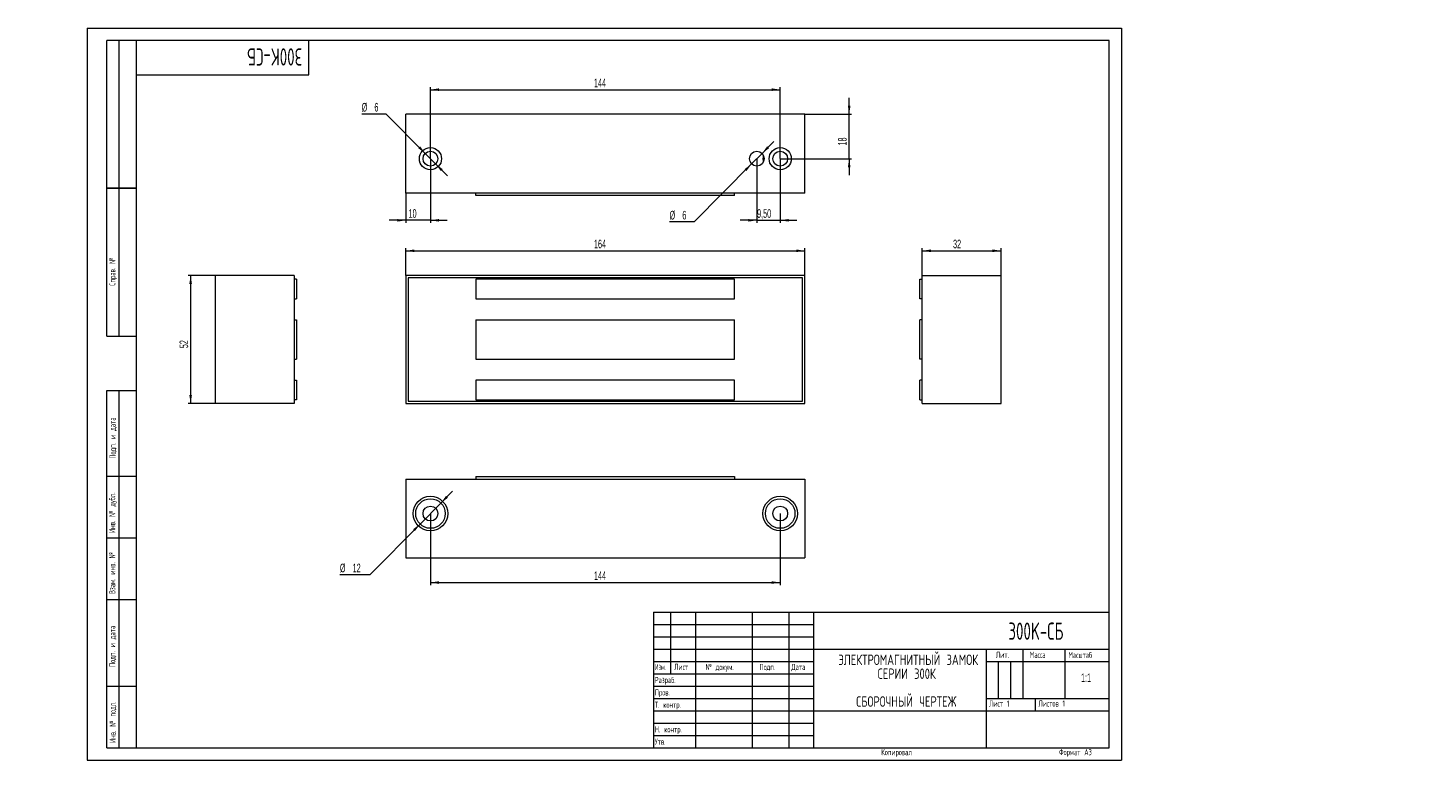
# Model space of a CAD drawing. Header units: millimetres. Extents: x -24 to 544, y -3 to 297.
import ezdxf

# ---------------------------------------------------------------- set-up
doc = ezdxf.new("R2010")
doc.units = ezdxf.units.MM
doc.layers.add('ОСЕВЫЕ', color=7, linetype='Continuous')
doc.styles.add('SLDTEXTSTYLE0', font='TXT', dxfattribs={"width": 0.605})
doc.styles.add('SLDTEXTSTYLE1', font='TXT', dxfattribs={"width": 0.605, "bigfont": 'bigfont'})
doc.styles.add('SLDTEXTSTYLE2', font='TXT', dxfattribs={"width": 0.55152, "bigfont": 'bigfont'})
doc.styles.add('SLDTEXTSTYLE3', font='TXT', dxfattribs={"width": 0.7, "bigfont": 'bigfont'})
doc.dimstyles.new('SLDDIMSTYLE0', dxfattribs={"dimtxt": 3.5, "dimasz": 3.5, "dimexe": 0, "dimexo": 0.0625, "dimgap": 0.875, "dimtad": 2, "dimrnd": 1e-09, "dimzin": 12, "dimdsep": 46, "dimtxsty": 'SLDTEXTSTYLE0', "dimsah": 1, "dimcen": 0.09, "dimadec": 0, "dimazin": 3, "dimtfac": 1, "dimtdec": 3, "dimtofl": 0, "dimtmove": 0, "dimatfit": 3, "dimfxl": 0, "dimfrac": 2, "dimtolj": 1, "dimtzin": 12, "dimarcsym": 0})
doc.dimstyles.new('SLDDIMSTYLE1', dxfattribs={"dimtxt": 3.5, "dimasz": 3.5, "dimexe": 0, "dimexo": 0.0625, "dimgap": 0.875, "dimtad": 0, "dimtih": 1, "dimtoh": 1, "dimrnd": 1e-09, "dimzin": 12, "dimdsep": 46, "dimtxsty": 'SLDTEXTSTYLE0', "dimsah": 1, "dimcen": 0, "dimadec": 0, "dimazin": 3, "dimtfac": 1, "dimtdec": 3, "dimtmove": 0, "dimatfit": 3, "dimfxl": 0, "dimfrac": 2, "dimtolj": 1, "dimtzin": 12, "dimarcsym": 0})
doc.dimstyles.new('SLDDIMSTYLE2', dxfattribs={"dimtxt": 3.5, "dimasz": 3.5, "dimexe": 0, "dimexo": 0.0625, "dimgap": 0.875, "dimtad": 2, "dimrnd": 1e-09, "dimzin": 12, "dimdsep": 46, "dimtxsty": 'SLDTEXTSTYLE0', "dimsah": 1, "dimcen": 0.09, "dimadec": 0, "dimazin": 3, "dimtfac": 1, "dimtdec": 3, "dimtmove": 0, "dimatfit": 0, "dimfxl": 0, "dimfrac": 2, "dimtolj": 1, "dimtzin": 12, "dimarcsym": 0})

# ---------------------------------------------------------------- blocks, each defined once
blk = doc.blocks.new('SW_NOTE_0')
at = {"color": 0, "linetype": 'Continuous', "lineweight": 0, "attachment_point": 2, "style": 'SLDTEXTSTYLE3'}
for s, insert, char_height in [('\\M+1845E\\M+1844C\\M+18445\\M+1844B\\M+18453\\M+18451\\M+1844F\\M+1844D\\M+18440\\M+18443\\M+1844E\\M+18449\\M+18453\\M+1844E\\M+1845C\\M+1844A \\M+18448\\M+18440\\M+1844D\\M+1844F\\M+1844B', (29.57, 5.46), 4.23333), ('\\M+18452\\M+18445\\M+18451\\M+18449\\M+18449 300\\M+1844B', (28.97, -0.19), 4.2333), ('\\M+18452\\M+18441\\M+1844F\\M+18451\\M+1844F\\M+18458\\M+1844E\\M+1845C\\M+1844A \\M+18458\\M+18445\\M+18451\\M+18453\\M+18445\\M+18447', (28.83, -11.48), 4.23333)]:
    blk.add_mtext(s, dxfattribs=dict(at, insert=insert, char_height=char_height))
blk = doc.blocks.new('_D')
at = {"color": 7, "linetype": 'Continuous', "lineweight": 0}
for p, q in [((129.44, 196.63), (129.44, 207.62)), ((129.44, 206.62), (291.44, 206.62)), ((291.44, 196.63), (291.44, 207.62))]:
    blk.add_line(p, q, dxfattribs=at)
for points in [[(129.44, 206.62), (132.94, 206.08), (132.94, 207.16)], [(291.44, 206.62), (287.94, 207.16), (287.94, 206.08)]]:
    blk.add_solid(points, dxfattribs=at)
at = {"color": 7, "linetype": 'Continuous', "lineweight": 0, "insert": (205.84, 211.13, -104.52), "char_height": 3.5, "attachment_point": 1, "style": 'SLDTEXTSTYLE0'}
blk.add_mtext('164', dxfattribs=at)
blk = doc.blocks.new('_D_1')
at = {"color": 7, "linetype": 'Continuous', "lineweight": 0}
for p, q in [((139.44, 244), (139.44, 272.99)), ((281.44, 244), (281.44, 272.99)), ((139.44, 271.99), (281.44, 271.99))]:
    blk.add_line(p, q, dxfattribs=at)
for points in [[(139.44, 271.99), (142.94, 271.45), (142.94, 272.53)], [(281.44, 271.99), (277.94, 272.53), (277.94, 271.45)]]:
    blk.add_solid(points, dxfattribs=at)
at = {"color": 7, "linetype": 'Continuous', "lineweight": 0, "insert": (205.84, 276.5, -88.08), "char_height": 3.5, "attachment_point": 1, "style": 'SLDTEXTSTYLE0'}
blk.add_mtext('144', dxfattribs=at)
blk = doc.blocks.new('_D_2')
at = {"color": 7, "linetype": 'Continuous', "lineweight": 0}
for p, q in [((121.51, 262.1), (111.51, 262.1)), ((137.33, 246.12), (121.51, 262.1)), ((141.55, 241.86), (137.33, 246.12)), ((141.55, 241.86), (146.29, 237.07))]:
    blk.add_line(p, q, dxfattribs=at)
for points in [[(137.33, 246.12), (135.25, 248.99), (134.48, 248.23)], [(141.55, 241.86), (143.63, 238.99), (144.39, 239.75)]]:
    blk.add_solid(points, dxfattribs=at)
at = {"color": 7, "linetype": 'Continuous', "lineweight": 0, "char_height": 3.5, "attachment_point": 1, "style": 'SLDTEXTSTYLE0'}
for s, insert in [('%%c', (111.51, 266.61, -88.08)), ('6', (116.68, 266.61, -88.08))]:
    blk.add_mtext(s, dxfattribs=dict(at, insert=insert))
blk = doc.blocks.new('_D_3')
at = {"color": 7, "linetype": 'Continuous', "lineweight": 0}
for p, q in [((309.44, 261.99), (309.44, 268.72)), ((291.45, 261.99), (310.44, 261.99)), ((309.44, 243.99), (309.44, 261.99)), ((281.45, 243.99), (310.44, 243.99)), ((309.44, 243.99), (309.44, 237.26))]:
    blk.add_line(p, q, dxfattribs=at)
for points in [[(309.44, 261.99), (309.98, 265.49), (308.9, 265.49)], [(309.44, 243.99), (308.9, 240.49), (309.98, 240.49)]]:
    blk.add_solid(points, dxfattribs=at)
at = {"color": 7, "linetype": 'Continuous', "lineweight": 0, "insert": (304.93, 249.34, -88.08), "char_height": 3.5, "attachment_point": 1, "rotation": 90, "style": 'SLDTEXTSTYLE0'}
blk.add_mtext('18', dxfattribs=at)
blk = doc.blocks.new('_D_4')
at = {"color": 7, "linetype": 'Continuous', "lineweight": 0}
for p, q in [((271.94, 243.98), (271.94, 217.99)), ((281.44, 243.98), (281.44, 217.99)), ((271.94, 218.99), (265.21, 218.99)), ((271.94, 218.99), (281.44, 218.99)), ((281.44, 218.99), (288.17, 218.99))]:
    blk.add_line(p, q, dxfattribs=at)
for points in [[(271.94, 218.99), (268.44, 219.53), (268.44, 218.45)], [(281.44, 218.99), (284.94, 218.45), (284.94, 219.53)]]:
    blk.add_solid(points, dxfattribs=at)
at = {"color": 7, "linetype": 'Continuous', "lineweight": 0, "insert": (272.07, 223.5, -88.08), "char_height": 3.5, "attachment_point": 1, "style": 'SLDTEXTSTYLE0'}
blk.add_mtext('9,50', dxfattribs=at)
blk = doc.blocks.new('_D_5')
at = {"color": 7, "linetype": 'Continuous', "lineweight": 0}
for p, q in [((139.44, 243.98), (139.44, 217.99)), ((129.44, 229.98), (129.44, 217.99)), ((129.44, 218.99), (122.71, 218.99)), ((139.44, 218.99), (129.44, 218.99)), ((139.44, 218.99), (146.17, 218.99))]:
    blk.add_line(p, q, dxfattribs=at)
for points in [[(129.44, 218.99), (125.94, 219.53), (125.94, 218.45)], [(139.44, 218.99), (142.94, 218.45), (142.94, 219.53)]]:
    blk.add_solid(points, dxfattribs=at)
at = {"color": 7, "linetype": 'Continuous', "lineweight": 0, "insert": (130.54, 223.5, -88.08), "char_height": 3.5, "attachment_point": 1, "style": 'SLDTEXTSTYLE0'}
blk.add_mtext('10', dxfattribs=at)
blk = doc.blocks.new('_D_6')
at = {"color": 7, "linetype": 'Continuous', "lineweight": 0}
for p, q in [((274.05, 246.12), (278.79, 250.9)), ((274.05, 246.12), (269.83, 241.86)), ((269.83, 241.86), (246.52, 218.31)), ((246.52, 218.31), (236.53, 218.31))]:
    blk.add_line(p, q, dxfattribs=at)
for points in [[(274.05, 246.12), (276.89, 248.23), (276.13, 248.99)], [(269.83, 241.86), (266.98, 239.75), (267.75, 238.99)]]:
    blk.add_solid(points, dxfattribs=at)
at = {"color": 7, "linetype": 'Continuous', "lineweight": 0, "char_height": 3.5, "attachment_point": 1, "style": 'SLDTEXTSTYLE0'}
for s, insert in [('%%c', (236.53, 222.83, -88.08)), ('6', (241.7, 222.83, -88.08))]:
    blk.add_mtext(s, dxfattribs=dict(at, insert=insert))
blk = doc.blocks.new('_D_7')
at = {"color": 7, "linetype": 'Continuous', "lineweight": 0}
for p, q in [((139.44, 100.02), (139.44, 71.03)), ((281.44, 100.02), (281.44, 71.03)), ((139.44, 72.03), (281.44, 72.03))]:
    blk.add_line(p, q, dxfattribs=at)
for points in [[(139.44, 72.03), (142.94, 71.49), (142.94, 72.56)], [(281.44, 72.03), (277.94, 72.56), (277.94, 71.49)]]:
    blk.add_solid(points, dxfattribs=at)
at = {"color": 7, "linetype": 'Continuous', "lineweight": 0, "insert": (205.84, 76.54, 88.28), "char_height": 3.5, "attachment_point": 1, "style": 'SLDTEXTSTYLE0'}
blk.add_mtext('144', dxfattribs=at)
blk = doc.blocks.new('_D_8')
at = {"color": 7, "linetype": 'Continuous', "lineweight": 0}
for p, q in [((143.66, 104.29), (148.39, 109.07)), ((143.66, 104.29), (135.22, 95.76)), ((135.22, 95.76), (114.86, 75.19)), ((114.86, 75.19), (102.67, 75.19))]:
    blk.add_line(p, q, dxfattribs=at)
for points in [[(143.66, 104.29), (146.5, 106.4), (145.74, 107.16)], [(135.22, 95.76), (132.37, 93.65), (133.14, 92.9)]]:
    blk.add_solid(points, dxfattribs=at)
at = {"color": 7, "linetype": 'Continuous', "lineweight": 0, "char_height": 3.5, "attachment_point": 1, "style": 'SLDTEXTSTYLE0'}
for s, insert in [('%%c', (102.67, 79.7, 88.28)), ('12', (107.85, 79.7, 88.28))]:
    blk.add_mtext(s, dxfattribs=dict(at, insert=insert))
blk = doc.blocks.new('_D_9')
at = {"color": 7, "linetype": 'Continuous', "lineweight": 0}
for p, q in [((339.13, 196.63), (339.13, 207.62)), ((339.13, 206.62), (371.13, 206.62)), ((371.13, 196.63), (371.13, 207.62))]:
    blk.add_line(p, q, dxfattribs=at)
for points in [[(339.13, 206.62), (342.63, 206.08), (342.63, 207.16)], [(371.13, 206.62), (367.63, 207.16), (367.63, 206.08)]]:
    blk.add_solid(points, dxfattribs=at)
at = {"color": 7, "linetype": 'Continuous', "lineweight": 0, "insert": (351.62, 211.13, -88.19), "char_height": 3.5, "attachment_point": 1, "style": 'SLDTEXTSTYLE0'}
blk.add_mtext('32', dxfattribs=at)
blk = doc.blocks.new('_D_10')
at = {"color": 7, "linetype": 'Continuous', "lineweight": 0}
for p, q in [((52.05, 196.62), (41.06, 196.62)), ((42.06, 196.62), (42.06, 144.62)), ((52.05, 144.62), (41.06, 144.62))]:
    blk.add_line(p, q, dxfattribs=at)
for points in [[(42.06, 196.62), (41.52, 193.12), (42.6, 193.12)], [(42.06, 144.62), (42.6, 148.12), (41.52, 148.12)]]:
    blk.add_solid(points, dxfattribs=at)
at = {"color": 7, "linetype": 'Continuous', "lineweight": 0, "insert": (37.55, 167.11, 88.39), "char_height": 3.5, "attachment_point": 1, "rotation": 90, "style": 'SLDTEXTSTYLE0'}
blk.add_mtext('52', dxfattribs=at)

msp = doc.modelspace()

# ---------------------------------------------------------------- linework, layer by layer
at = {"color": 7, "linetype": 'Continuous', "lineweight": 15}
for p, q in [((8, 172), (8, 292)), ((20, 292), (8, 292)), ((8, 172), (8, 292)), ((13, 172), (13, 292)), ((13, 172), (13, 292)), ((20, 292), (20, 5)), ((415, 292), (20, 292)), ((20, 292), (20, 5)), ((90, 278), (90, 292)), ((415, 5), (415, 292)), ((20, 278), (90, 278)), ((129.439, 229.988), (129.439, 261.988)), ((291.439, 261.988), (129.439, 261.988)), ((291.439, 229.988), (291.439, 261.988)), ((8, 232), (20, 232)), ((20, 232), (8, 232)), ((291.439, 229.988), (129.439, 229.988)), ((157.91, 228.988), (157.91, 229.988)), ((262.91, 228.988), (157.91, 228.988)), ((262.91, 228.988), (262.91, 229.988)), ((84.061, 196.621), (52.061, 196.621)), ((52.061, 196.621), (52.061, 144.621)), ((84.061, 196.621), (84.061, 144.621)), ((85.061, 195.122), (84.061, 195.122)), ((85.061, 195.122), (85.061, 187.122)), ((129.439, 196.621), (129.439, 144.621)), ((291.439, 196.621), (129.439, 196.621)), ((130.439, 195.621), (130.439, 145.621)), ((290.439, 195.621), (130.439, 195.621)), ((262.91, 195.122), (157.91, 195.122)), ((157.91, 195.122), (157.91, 187.122)), ((262.91, 187.122), (262.91, 195.122)), ((290.439, 145.621), (290.439, 195.621)), ((291.439, 144.621), (291.439, 196.621)), ((338.127, 187.122), (338.127, 195.122)), ((338.127, 195.122), (339.127, 195.122)), ((339.127, 196.621), (371.127, 196.621)), ((339.127, 144.621), (339.127, 196.621)), ((371.127, 144.621), (371.127, 196.621)), ((84.061, 187.122), (85.061, 187.122)), ((157.91, 187.122), (262.91, 187.122)), ((339.127, 187.122), (338.127, 187.122)), ((84.061, 178.622), (85.061, 178.622)), ((85.061, 178.622), (85.061, 162.622)), ((157.91, 178.622), (262.91, 178.622)), ((157.91, 178.622), (157.91, 162.622)), ((262.91, 162.622), (262.91, 178.622)), ((338.127, 162.622), (338.127, 178.622)), ((339.127, 178.622), (338.127, 178.622)), ((8, 172), (20, 172)), ((84.061, 162.622), (85.061, 162.622)), ((157.91, 162.622), (262.91, 162.622)), ((339.127, 162.622), (338.127, 162.622)), ((84.061, 154.122), (85.061, 154.122)), ((85.061, 154.122), (85.061, 146.122)), ((157.91, 154.122), (157.91, 146.122)), ((262.91, 154.122), (157.91, 154.122)), ((262.91, 146.122), (262.91, 154.122)), ((338.127, 146.122), (338.127, 154.122)), ((339.127, 154.122), (338.127, 154.122)), ((8, 5), (8, 150)), ((8, 150), (20, 150)), ((13, 5), (13, 150)), ((84.061, 144.621), (52.061, 144.621)), ((85.061, 146.122), (84.061, 146.122)), ((129.439, 144.621), (291.439, 144.621)), ((130.439, 145.621), (290.439, 145.621)), ((157.91, 146.122), (262.91, 146.122)), ((338.127, 146.122), (339.127, 146.122)), ((339.127, 144.621), (371.127, 144.621)), ((20, 115), (8, 115)), ((129.439, 114.026), (129.439, 82.026)), ((129.439, 114.026), (291.439, 114.026)), ((157.91, 115.026), (157.91, 114.026)), ((157.91, 115.026), (262.91, 115.026)), ((262.91, 115.026), (262.91, 114.026)), ((291.439, 114.026), (291.439, 82.026)), ((20, 90), (8, 90)), ((129.439, 82.026), (291.439, 82.026)), ((20, 65), (8, 65)), ((230, 60), (415, 60)), ((230, 60), (230, 5)), ((237, 35), (237, 60)), ((247, 60), (247, 5)), ((270, 60), (270, 5)), ((285, 60), (285, 5)), ((295, 60), (295, 5)), ((230, 40), (295, 40)), ((295, 45), (415, 45)), ((365, 45), (365, 5)), ((365, 40), (415, 40)), ((380, 45), (380, 25)), ((397, 45), (397, 25)), ((230, 35), (295, 35)), ((8, 30), (20, 30)), ((365, 25), (415, 25)), ((385, 25), (385, 20)), ((295, 20), (415, 20)), ((8, 5), (20, 5)), ((20, 5), (415, 5))]:
    msp.add_line(p, q, dxfattribs=at)
at = {"color": 7, "linetype": 'Continuous', "lineweight": 0}
for p, q in [((230, 55), (295, 55)), ((230, 50), (295, 50)), ((230, 45), (295, 45)), ((370, 40), (370, 25)), ((375, 40), (375, 25)), ((230, 30), (295, 30)), ((230, 25), (295, 25)), ((230, 20), (295, 20)), ((230, 15), (295, 15)), ((230, 10), (295, 10))]:
    msp.add_line(p, q, dxfattribs=at)
at = {"color": 7, "linetype": 'Continuous', "lineweight": 15}
for centre, radius in [((139.439, 243.988), 4.5), ((139.439, 243.988), 3), ((271.939, 243.988), 3), ((281.439, 243.988), 4.5), ((281.439, 243.988), 3), ((139.439, 100.026), 7), ((139.439, 100.026), 6), ((139.439, 100.026), 3), ((281.439, 100.026), 7), ((281.439, 100.026), 6), ((281.439, 100.026), 3)]:
    msp.add_circle(centre, radius, dxfattribs=at)
msp.add_arc((281.439, 243.988), 7, 168.32843, 191.67157, dxfattribs=at)
at = {"layer": 'ОСЕВЫЕ', "lineweight": 0}
for p, q in [((0, 297), (420, 297)), ((0, 297), (0, 0)), ((420, 297), (420, 0)), ((0, 0), (420, 0))]:
    msp.add_line(p, q, dxfattribs=at)

# ---------------------------------------------------------------- block references
at = {"color": 7, "linetype": 'Continuous', "lineweight": 0}
msp.add_blockref('SW_NOTE_0', (303.827, 37.353), dxfattribs=at)

# ---------------------------------------------------------------- texts
at = {"color": 7, "linetype": 'Continuous', "lineweight": 0, "attachment_point": 1, "style": 'SLDTEXTSTYLE1'}
for s, insert, char_height, rotation in [('300K-\\M+18452\\M+18441', (87.392, 281.78), 7, 180), ('\\M+18452\\M+18481\\M+18482\\M+18470\\M+18472. \\M+18782', (9.001, 192.453), 2.5, 90), ('\\M+18450\\M+18480\\M+18474\\M+18481. \\M+18479 \\M+18474\\M+18470\\M+18484\\M+18470', (9.143, 122.304), 2.5, 90), ('\\M+18449\\M+1847E\\M+18472. \\M+18782 \\M+18474\\M+18485\\M+18471\\M+1847C.', (8.95, 92.12), 2.5, 90), ('\\M+18442\\M+18478\\M+18470\\M+1847D. \\M+18479\\M+1847E\\M+18472. \\M+18782', (8.974, 67.4), 2.5, 90), ('\\M+18450\\M+18480\\M+18474\\M+18481. \\M+18479 \\M+18474\\M+18470\\M+18484\\M+18470', (8.985, 37.79), 2.5, 90), ('\\M+18449\\M+1847E\\M+18472. \\M+18782 \\M+18481\\M+18480\\M+18474\\M+1847C.', (9.155, 6.964), 2.5, 90)]:
    msp.add_mtext(s, dxfattribs=dict(at, insert=insert, char_height=char_height, rotation=rotation))
at = {"color": 7, "linetype": 'Continuous', "lineweight": 0}
for s, insert, char_height, attachment_point, style in [('300K-\\M+18452\\M+18441', (374.073, 55.801), 7, 1, 'SLDTEXTSTYLE1'), ('\\M+1844C\\M+18479\\M+18484.', (369.011, 43.961), 2.5, 1, 'SLDTEXTSTYLE1'), ('\\M+1844D\\M+18470\\M+18483\\M+18483\\M+18470', (382.764, 43.961), 2.5, 1, 'SLDTEXTSTYLE1'), ('\\M+1844D\\M+18470\\M+18483\\M+1848A\\M+18484\\M+18470\\M+18471', (398.426, 43.863), 2.5, 1, 'SLDTEXTSTYLE1'), ('\\M+18449\\M+18478\\M+1847D.', (230.539, 39.002), 2.5, 1, 'SLDTEXTSTYLE2'), ('\\M+1844C\\M+18479\\M+18483\\M+18484', (238.387, 39.056), 2.5, 1, 'SLDTEXTSTYLE1'), ('\\M+18782 \\M+18474\\M+18480\\M+1847B\\M+18485\\M+1847D.', (251.122, 39.031), 2.5, 1, 'SLDTEXTSTYLE1'), ('\\M+18450\\M+18480\\M+18474\\M+18481.', (273.04, 39.028), 2.5, 1, 'SLDTEXTSTYLE1'), ('\\M+18444\\M+18470\\M+18484\\M+18470', (285.973, 39.033), 2.5, 1, 'SLDTEXTSTYLE1'), ('1:1', (405.611, 35.152), 3.5, 2, 'SLDTEXTSTYLE0'), ('\\M+18451\\M+18470\\M+18478\\M+18482\\M+18470\\M+18471.', (230.516, 33.729), 2.5, 1, 'SLDTEXTSTYLE1'), ('\\M+18450\\M+18482\\M+18480\\M+18472.', (230.557, 28.703), 2.5, 1, 'SLDTEXTSTYLE1'), ('\\M+18453. \\M+1847B\\M+18480\\M+1847E\\M+18484\\M+18482.', (230.502, 23.701), 2.5, 1, 'SLDTEXTSTYLE1'), ('\\M+1844C\\M+18479\\M+18483\\M+18484 1', (366.237, 24.159), 2.5, 1, 'SLDTEXTSTYLE1'), ('\\M+1844C\\M+18479\\M+18483\\M+18484\\M+18480\\M+18472 1', (386.298, 24.205), 2.5, 1, 'SLDTEXTSTYLE1'), ('\\M+1844E. \\M+1847B\\M+18480\\M+1847E\\M+18484\\M+18482.', (230.564, 13.718), 2.5, 1, 'SLDTEXTSTYLE1'), ('\\M+18454\\M+18484\\M+18472.', (230.551, 8.7), 2.5, 1, 'SLDTEXTSTYLE1'), ('\\M+1844B\\M+18480\\M+18481\\M+18479\\M+18482\\M+18480\\M+18472\\M+18470\\M+1847C', (322.46, 4.468), 2.5, 1, 'SLDTEXTSTYLE1'), ('\\M+18455\\M+18480\\M+18482\\M+1847D\\M+18470\\M+18484 \\M+184403', (394.635, 4.483), 2.5, 1, 'SLDTEXTSTYLE1')]:
    msp.add_mtext(s, dxfattribs=dict(at, insert=insert, char_height=char_height, attachment_point=attachment_point, style=style))

# ---------------------------------------------------------------- dimensions: what is measured, and where the dimension line sits
for base, p1, p2, dimstyle, picture, middle in [((281.439, 271.988), (139.439, 243.988), (281.439, 243.988), 'SLDDIMSTYLE0', '_D_1', (210.439, 271.988)), ((129.439, 218.988), (139.439, 243.988), (129.439, 229.988), 'SLDDIMSTYLE2', '_D_5', (134.052, 218.988)), ((281.439, 218.988), (271.939, 243.988), (281.439, 243.988), 'SLDDIMSTYLE2', '_D_4', (277.221, 218.988)), ((291.439, 206.621), (129.439, 196.621), (291.439, 196.621), 'SLDDIMSTYLE0', '_D', (210.439, 206.621)), ((371.127, 206.621), (339.127, 196.621), (371.127, 196.621), 'SLDDIMSTYLE0', '_D_9', (355.127, 206.621))]:
    dim = msp.add_linear_dim(base=base, p1=p1, p2=p2, dimstyle=dimstyle, dxfattribs=at)
    dim.commit()
    dim.dimension.update_dxf_attribs({"geometry": picture, "text_midpoint": middle, "dimtype": 160})
for base, p1, p2, angle, dimstyle, picture, middle in [((309.439, 261.988), (281.439, 243.988), (291.439, 261.988), 90, 'SLDDIMSTYLE2', '_D_3', (309.439, 252.849)), ((42.061, 144.621), (52.061, 196.621), (52.061, 144.621), 90, 'SLDDIMSTYLE0', '_D_10', (42.061, 170.621)), ((281.439, 72.026), (139.439, 100.026), (281.439, 100.026), 0, 'SLDDIMSTYLE0', '_D_7', (210.439, 72.026))]:
    dim = msp.add_linear_dim(base=base, p1=p1, p2=p2, angle=angle, dimstyle=dimstyle, dxfattribs=at)
    dim.commit()
    dim.dimension.update_dxf_attribs({"geometry": picture, "text_midpoint": middle, "dimtype": 160})
for p1, p2, picture, middle in [((137.328, 246.119), (141.55, 241.856), '_D_2', (116.509, 264.859)), ((269.828, 241.856), (274.05, 246.12), '_D_6', (241.523, 221.075)), ((135.218, 95.762), (143.659, 104.291), '_D_8', (108.767, 77.954))]:
    dim = msp.add_diameter_dim_2p(p1=p1, p2=p2, dimstyle='SLDDIMSTYLE1', dxfattribs=at)
    dim.commit()
    dim.dimension.update_dxf_attribs({"geometry": picture, "text_midpoint": middle, "dimtype": 163})

doc.saveas('drawing.dxf')
